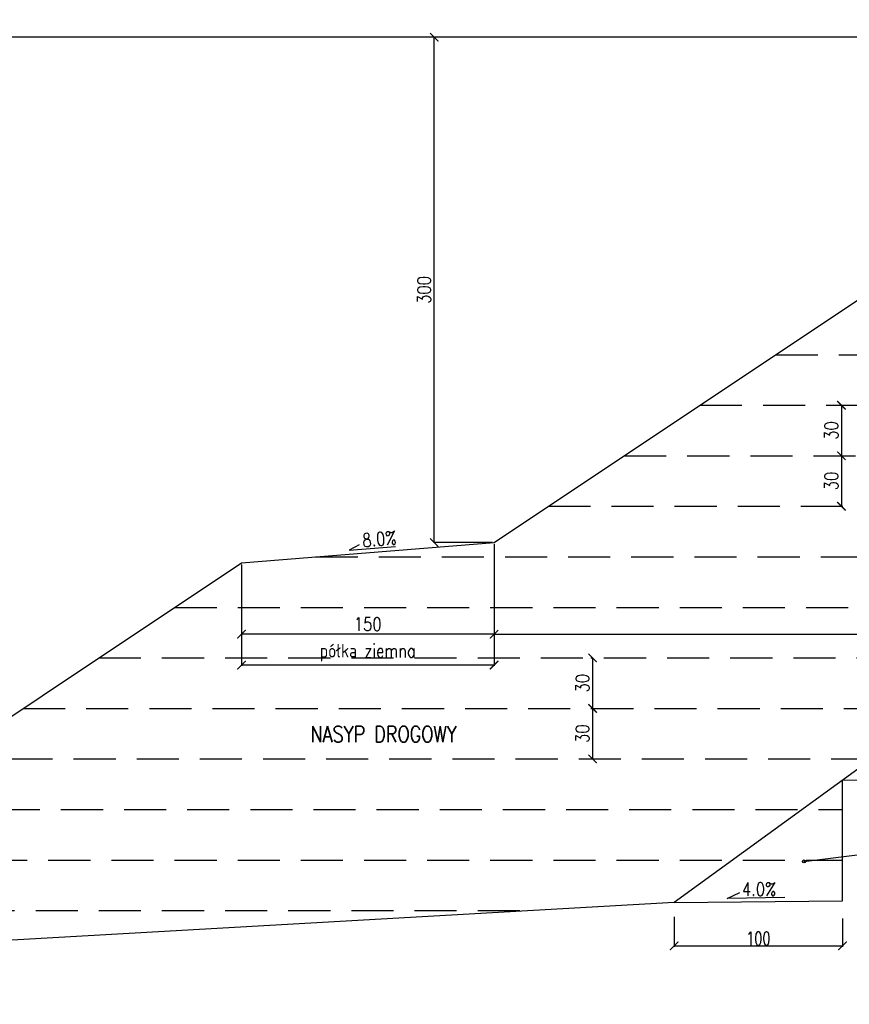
# Model space of a CAD drawing. Header units: metres. Extents: x 6562771 to 6588056, y 5578696 to 5581651.
# Tile 10 of 18: x 6570412 to 6570905, y 5580216 to 5580801. Entities that reach past the tile are written whole.
import ezdxf
from ezdxf.enums import TextEntityAlignment as Align

# ---------------------------------------------------------------- set-up
doc = ezdxf.new("R2010")
doc.units = ezdxf.units.M
doc.linetypes.add('HIDDEN', pattern=[0.375, 0.25, -0.125])
for name, color, linetype in [('0_50', 3, 'Continuous'), ('pkonstr-0_25', 1, 'Continuous'), ('pkonstr-0_50', 3, 'Continuous'), ('pkonstr-0_70', 4, 'Continuous'), ('pkonstr-istn', 14, 'Continuous'), ('pkonstr-opisy', 2, 'Continuous'), ('pkonstr-wymiary', 1, 'Continuous')]:
    doc.layers.add(name, color=color, linetype=linetype)
doc.styles.add('DIMTEXT', font='simplex.shx', dxfattribs={"width": 0.7})
doc.styles.add('Opisy', font='simplex.shx', dxfattribs={"width": 0.8})
doc.styles.add('wymiary', font='simplex.shx', dxfattribs={"width": 0.8})
doc.dimstyles.new('1000', dxfattribs={"dimtxt": 2, "dimasz": 1.5, "dimexe": 0.4, "dimexo": 1, "dimgap": 0.4, "dimtad": 1, "dimrnd": 0.01, "dimzin": 0, "dimdsep": 46, "dimtxsty": 'DIMTEXT', "dimblk": 'ARCHTICK', "dimcen": 0, "dimclrd": 256, "dimclre": 256, "dimclrt": 2, "dimadec": 5, "dimazin": 0, "dimtfac": 1, "dimtofl": 0, "dimtmove": 0, "dimatfit": 3, "dimfxl": 1, "dimtolj": 1, "dimtzin": 0, "dimlwd": -1, "dimlwe": -1, "dimarcsym": 0})
doc.dimstyles.new('ddd$0', dxfattribs={"dimtxt": 8, "dimasz": 5, "dimexe": 0.5, "dimexo": 1, "dimgap": 2, "dimtad": 1, "dimdec": 0, "dimzin": 0, "dimdsep": 46, "dimtxsty": 'wymiary', "dimblk": 'ARCHTICK', "dimcen": 0, "dimclrd": 256, "dimclre": 256, "dimclrt": 256, "dimadec": 0, "dimazin": 0, "dimtfac": 1, "dimtdec": 0, "dimtmove": 1, "dimatfit": 3, "dimldrblk": 'DOT', "dimfxl": 1, "dimtolj": 1, "dimtzin": 0, "dimlwd": -1, "dimlwe": -1, "dimarcsym": 0})

# ---------------------------------------------------------------- blocks, each defined once
blk = doc.blocks.new('_ArchTick')
at = {"color": 0, "linetype": 'ByBlock', "const_width": 0.15}
blk.add_lwpolyline([(-0.5, -0.5), (0.5, 0.5)], dxfattribs=at)
blk = doc.blocks.new('*D203')
at = {"layer": 'Defpoints', "color": 0, "transparency": 16777216}
for p in [(6570694.07, 5580490.15), (6570544.07, 5580478.15), (6570544.07, 5580435.73)]:
    blk.add_point(p, dxfattribs=at)
at = {"layer": 'pkonstr-wymiary', "transparency": 16777216}
for p, q in [((6570694.07, 5580489.15), (6570694.07, 5580435.23)), ((6570544.07, 5580477.15), (6570544.07, 5580435.23)), ((6570694.07, 5580435.73), (6570544.07, 5580435.73))]:
    blk.add_line(p, q, dxfattribs=at)
at = {"layer": 'pkonstr-wymiary', "transparency": 16777216, "xscale": 5, "yscale": 5, "zscale": 5, "rotation": 180}
blk.add_blockref('_ArchTick', (6570544.07, 5580435.73), dxfattribs=at)
at = {"layer": 'pkonstr-wymiary', "transparency": 16777216, "xscale": 5, "yscale": 5, "zscale": 5}
blk.add_blockref('_ArchTick', (6570694.07, 5580435.73), dxfattribs=at)
at = {"layer": 'pkonstr-wymiary', "transparency": 16777216, "insert": (6570619.07, 5580441.73), "char_height": 8, "attachment_point": 5, "style": 'wymiary'}
blk.add_mtext('\\A1;150', dxfattribs=at)
blk = doc.blocks.new('_Dot')
at = {"color": 0, "linetype": 'ByBlock', "lineweight": -2}
blk.add_line((-0.5, 0), (-1, 0), dxfattribs=at)
at = {"color": 0, "linetype": 'ByBlock', "const_width": 0.5}
blk.add_lwpolyline([(-0.25, 0, 1), (0.25, 0, 1)], format="xyb", close=True, dxfattribs=at)
blk = doc.blocks.new('*D204')
at = {"layer": 'Defpoints', "color": 0, "transparency": 16777216}
for p in [(6570658.53, 5580790.15), (6571144.04, 5580790.15), (6570694.07, 5580490.1)]:
    blk.add_point(p, dxfattribs=at)
at = {"layer": 'pkonstr-wymiary', "transparency": 16777216}
for p, q in [((6571143.04, 5580790.15), (6570658.03, 5580790.15)), ((6570658.53, 5580490.1), (6570658.53, 5580790.15)), ((6570693.07, 5580490.1), (6570658.03, 5580490.1))]:
    blk.add_line(p, q, dxfattribs=at)
at = {"layer": 'pkonstr-wymiary', "transparency": 16777216, "xscale": 5, "yscale": 5, "zscale": 5}
for p, rotation in [((6570658.53, 5580790.15), 90), ((6570658.53, 5580490.1), 270)]:
    blk.add_blockref('_ArchTick', p, dxfattribs=dict(at, rotation=rotation))
at = {"layer": 'pkonstr-wymiary', "transparency": 16777216, "insert": (6570652.53, 5580640.12), "char_height": 8, "attachment_point": 5, "rotation": 90, "style": 'wymiary'}
blk.add_mtext('\\A1;300', dxfattribs=at)
blk = doc.blocks.new('*D205')
at = {"layer": 'Defpoints', "color": 0, "transparency": 16777216}
for p in [(6571144.04, 5580790.15), (6570694.07, 5580490.15), (6571144.04, 5580435.73)]:
    blk.add_point(p, dxfattribs=at)
at = {"layer": 'pkonstr-wymiary', "transparency": 16777216}
for p, q in [((6571144.04, 5580789.15), (6571144.04, 5580435.23)), ((6570694.07, 5580489.15), (6570694.07, 5580435.23)), ((6570694.07, 5580435.73), (6571144.04, 5580435.73))]:
    blk.add_line(p, q, dxfattribs=at)
at = {"layer": 'pkonstr-wymiary', "transparency": 16777216, "xscale": 5, "yscale": 5, "zscale": 5, "rotation": 180}
blk.add_blockref('_ArchTick', (6570694.07, 5580435.73), dxfattribs=at)
at = {"layer": 'pkonstr-wymiary', "transparency": 16777216, "xscale": 5, "yscale": 5, "zscale": 5}
blk.add_blockref('_ArchTick', (6571144.04, 5580435.73), dxfattribs=at)
at = {"layer": 'pkonstr-wymiary', "transparency": 16777216, "insert": (6570919.06, 5580441.73), "char_height": 8, "attachment_point": 5, "style": 'wymiary'}
blk.add_mtext('\\A1;450', dxfattribs=at)
blk = doc.blocks.new('*D194')
at = {"layer": 'Defpoints', "color": 0, "transparency": 16777216}
for p in [(6570801.04, 5580268.93), (6570901.04, 5580267.92), (6570901.04, 5580250.7)]:
    blk.add_point(p, dxfattribs=at)
at = {"layer": 'pkonstr-wymiary', "transparency": 16777216}
for p, q in [((6570801.04, 5580267.93), (6570801.04, 5580250.2)), ((6570901.04, 5580266.92), (6570901.04, 5580250.2)), ((6570801.04, 5580250.7), (6570901.04, 5580250.7))]:
    blk.add_line(p, q, dxfattribs=at)
at = {"layer": 'pkonstr-wymiary', "transparency": 16777216, "xscale": 5, "yscale": 5, "zscale": 5, "rotation": 180}
blk.add_blockref('_ArchTick', (6570801.04, 5580250.7), dxfattribs=at)
at = {"layer": 'pkonstr-wymiary', "transparency": 16777216, "xscale": 5, "yscale": 5, "zscale": 5}
blk.add_blockref('_ArchTick', (6570901.04, 5580250.7), dxfattribs=at)
at = {"layer": 'pkonstr-wymiary', "color": 1, "transparency": 16777216, "insert": (6570851.04, 5580255.1), "char_height": 8, "attachment_point": 5, "style": 'DIMTEXT'}
blk.add_mtext('\\A1;100', dxfattribs=at)
blk = doc.blocks.new('*D196')
at = {"layer": 'Defpoints', "color": 0, "transparency": 16777216}
for p in [(6570752.57, 5580421.67), (6570752.57, 5580391.67), (6570752.57, 5580391.67)]:
    blk.add_point(p, dxfattribs=at)
at = {"layer": 'pkonstr-wymiary', "transparency": 16777216}
for p, q in [((6570751.57, 5580421.67), (6570752.07, 5580421.67)), ((6570752.57, 5580421.67), (6570752.57, 5580391.67)), ((6570751.57, 5580391.67), (6570752.07, 5580391.67))]:
    blk.add_line(p, q, dxfattribs=at)
at = {"layer": 'pkonstr-wymiary', "transparency": 16777216, "xscale": 5, "yscale": 5, "zscale": 5}
for p, rotation in [((6570752.57, 5580421.67), 90), ((6570752.57, 5580391.67), 270)]:
    blk.add_blockref('_ArchTick', p, dxfattribs=dict(at, rotation=rotation))
at = {"layer": 'pkonstr-wymiary', "transparency": 16777216, "insert": (6570746.57, 5580406.67), "char_height": 8, "attachment_point": 5, "rotation": 90, "style": 'wymiary'}
blk.add_mtext('\\A1;30', dxfattribs=at)
blk = doc.blocks.new('*D197')
at = {"layer": 'Defpoints', "color": 0, "transparency": 16777216}
for p in [(6570752.57, 5580391.67), (6570752.57, 5580361.67), (6570752.57, 5580361.67)]:
    blk.add_point(p, dxfattribs=at)
at = {"layer": 'pkonstr-wymiary', "transparency": 16777216}
for p, q in [((6570751.57, 5580391.67), (6570752.07, 5580391.67)), ((6570752.57, 5580391.67), (6570752.57, 5580361.67)), ((6570751.57, 5580361.67), (6570752.07, 5580361.67))]:
    blk.add_line(p, q, dxfattribs=at)
at = {"layer": 'pkonstr-wymiary', "transparency": 16777216, "xscale": 5, "yscale": 5, "zscale": 5}
for p, rotation in [((6570752.57, 5580391.67), 90), ((6570752.57, 5580361.67), 270)]:
    blk.add_blockref('_ArchTick', p, dxfattribs=dict(at, rotation=rotation))
at = {"layer": 'pkonstr-wymiary', "transparency": 16777216, "insert": (6570746.57, 5580376.67), "char_height": 8, "attachment_point": 5, "rotation": 90, "style": 'wymiary'}
blk.add_mtext('\\A1;30', dxfattribs=at)
blk = doc.blocks.new('*D198')
at = {"layer": 'Defpoints', "color": 0, "transparency": 16777216}
for p in [(6570900.38, 5580571.67), (6570900.38, 5580541.67), (6570900.38, 5580541.67)]:
    blk.add_point(p, dxfattribs=at)
at = {"layer": 'pkonstr-wymiary', "transparency": 16777216}
for p, q in [((6570899.38, 5580571.67), (6570899.88, 5580571.67)), ((6570900.38, 5580571.67), (6570900.38, 5580541.67)), ((6570899.38, 5580541.67), (6570899.88, 5580541.67))]:
    blk.add_line(p, q, dxfattribs=at)
at = {"layer": 'pkonstr-wymiary', "transparency": 16777216, "xscale": 5, "yscale": 5, "zscale": 5}
for p, rotation in [((6570900.38, 5580571.67), 90), ((6570900.38, 5580541.67), 270)]:
    blk.add_blockref('_ArchTick', p, dxfattribs=dict(at, rotation=rotation))
at = {"layer": 'pkonstr-wymiary', "transparency": 16777216, "insert": (6570894.38, 5580556.67), "char_height": 8, "attachment_point": 5, "rotation": 90, "style": 'wymiary'}
blk.add_mtext('\\A1;30', dxfattribs=at)
blk = doc.blocks.new('*D199')
at = {"layer": 'Defpoints', "color": 0, "transparency": 16777216}
for p in [(6570900.38, 5580541.67), (6570900.38, 5580511.67), (6570900.38, 5580511.67)]:
    blk.add_point(p, dxfattribs=at)
at = {"layer": 'pkonstr-wymiary', "transparency": 16777216}
for p, q in [((6570899.38, 5580541.67), (6570899.88, 5580541.67)), ((6570900.38, 5580541.67), (6570900.38, 5580511.67)), ((6570899.38, 5580511.67), (6570899.88, 5580511.67))]:
    blk.add_line(p, q, dxfattribs=at)
at = {"layer": 'pkonstr-wymiary', "transparency": 16777216, "xscale": 5, "yscale": 5, "zscale": 5}
for p, rotation in [((6570900.38, 5580541.67), 90), ((6570900.38, 5580511.67), 270)]:
    blk.add_blockref('_ArchTick', p, dxfattribs=dict(at, rotation=rotation))
at = {"layer": 'pkonstr-wymiary', "transparency": 16777216, "insert": (6570894.38, 5580526.67), "char_height": 8, "attachment_point": 5, "rotation": 90, "style": 'wymiary'}
blk.add_mtext('\\A1;30', dxfattribs=at)
blk = doc.blocks.new('*D202')
at = {"layer": 'Defpoints', "color": 0, "transparency": 16777216}
for p in [(6569981.7, 5580790.15), (6570851.57, 5580790.15), (6570189.37, 5580241.67)]:
    blk.add_point(p, dxfattribs=at)
at = {"layer": 'pkonstr-wymiary', "transparency": 16777216}
for p, q in [((6570850.57, 5580790.15), (6569981.2, 5580790.15)), ((6569981.7, 5580241.67), (6569981.7, 5580790.15)), ((6570188.37, 5580241.67), (6569981.2, 5580241.67))]:
    blk.add_line(p, q, dxfattribs=at)
at = {"layer": 'pkonstr-wymiary', "transparency": 16777216, "xscale": 5, "yscale": 5, "zscale": 5}
for p, rotation in [((6569981.7, 5580790.15), 90), ((6569981.7, 5580241.67), 270)]:
    blk.add_blockref('_ArchTick', p, dxfattribs=dict(at, rotation=rotation))
at = {"layer": 'pkonstr-wymiary', "transparency": 16777216, "insert": (6569975.7, 5580515.91), "char_height": 8, "attachment_point": 5, "rotation": 90, "style": 'wymiary'}
blk.add_mtext('\\A1;max 600', dxfattribs=at)
blk = doc.blocks.new('*D241')
at = {"layer": 'Defpoints', "color": 0, "transparency": 16777216}
for p in [(6570694.07, 5580471.8), (6570544.07, 5580459.8), (6570544.07, 5580417.38)]:
    blk.add_point(p, dxfattribs=at)
at = {"layer": 'pkonstr-wymiary', "transparency": 16777216}
for p, q in [((6570694.07, 5580470.8), (6570694.07, 5580416.88)), ((6570544.07, 5580458.8), (6570544.07, 5580416.88)), ((6570694.07, 5580417.38), (6570544.07, 5580417.38))]:
    blk.add_line(p, q, dxfattribs=at)
at = {"layer": 'pkonstr-wymiary', "transparency": 16777216, "xscale": 5, "yscale": 5, "zscale": 5, "rotation": 180}
blk.add_blockref('_ArchTick', (6570544.07, 5580417.38), dxfattribs=at)
at = {"layer": 'pkonstr-wymiary', "transparency": 16777216, "xscale": 5, "yscale": 5, "zscale": 5}
blk.add_blockref('_ArchTick', (6570694.07, 5580417.38), dxfattribs=at)
at = {"layer": 'pkonstr-wymiary', "transparency": 16777216, "insert": (6570619.07, 5580424.71), "char_height": 8, "attachment_point": 5, "style": 'wymiary'}
blk.add_mtext('\\A1;półka ziemna', dxfattribs=at)

msp = doc.modelspace()

# ---------------------------------------------------------------- linework, layer by layer
at = {"layer": '0_50', "color": 7, "linetype": 'HIDDEN', "ltscale": 100}
for points in [[(6570861.32, 5580601.67), (6571301.04, 5580601.67)], [(6570816.32, 5580571.67), (6571301.04, 5580571.67)], [(6570771.32, 5580541.67), (6571201.04, 5580541.67)], [(6570726.31, 5580511.67), (6571201.04, 5580511.67)], [(6570588.09, 5580481.67), (6571101.04, 5580481.67)], [(6570504.35, 5580451.67), (6571101.04, 5580451.67)], [(6570459.35, 5580421.67), (6571001.04, 5580421.67)], [(6570414.36, 5580391.67), (6571001.04, 5580391.67)], [(6570369.36, 5580361.67), (6571001.04, 5580361.67)], [(6570324.36, 5580331.67), (6570901.04, 5580331.67)], [(6570279.36, 5580301.67), (6570901.04, 5580301.67)], [(6570234.36, 5580271.67), (6570715.64, 5580271.67)]]:
    msp.add_lwpolyline(points, dxfattribs=at)
at = {"layer": 'pkonstr-0_25'}
for points in [[(6570613.94, 5580488.82), (6570608.06, 5580485.56), (6570635.47, 5580487.76)], [(6570866.82, 5580279.44), (6570832.46, 5580278.76), (6570840.04, 5580282.38)]]:
    msp.add_lwpolyline(points, dxfattribs=at)
at = {"layer": 'pkonstr-0_50'}
for points in [[(6570189.37, 5580241.67), (6570544.07, 5580478.15), (6570694.07, 5580490.15), (6571144.04, 5580790.15)], [(6570801.04, 5580276.53), (6570801.04, 5580276.54), (6570901.04, 5580277.54), (6570901.04, 5580349.1), (6571001.04, 5580350.1), (6571001.04, 5580421.67), (6571001.04, 5580421.67), (6571001.04, 5580421.67), (6571001.04, 5580421.67), (6571001.04, 5580421.67), (6571101.04, 5580422.67), (6571101.04, 5580494.23), (6571201.04, 5580495.23), (6571201.04, 5580566.8), (6571301.04, 5580567.8), (6571301.04, 5580639.37), (6571401.04, 5580640.37), (6571401.04, 5580711.94), (6571501.04, 5580712.94), (6571504.04, 5580754.51)]]:
    msp.add_lwpolyline(points, dxfattribs=at)
at = {"layer": 'pkonstr-0_70', "color": 4}
msp.add_circle((6570878.1, 5580300.86), 0.869, dxfattribs=at)
at = {"layer": 'pkonstr-istn', "flags": 128}
msp.add_lwpolyline([(6573545.41, 5580381.13), (6573096.12, 5580389.19), (6572504.05, 5580783.91), (6572344.05, 5580793.51), (6571994.05, 5580800.57), (6571644.05, 5580793.51), (6571501.04, 5580784.51), (6570801.05, 5580276.54), (6569739.31, 5580216.01)], dxfattribs=at)
at = {"layer": 'pkonstr-wymiary'}
msp.add_lwpolyline([(6570878.1, 5580300.86), (6570986.02, 5580314.19), (6571057.45, 5580314.19)], dxfattribs=at)

# ---------------------------------------------------------------- texts
at = {"layer": 'pkonstr-opisy', "style": 'Opisy', "width": 0.8}
for s, rotation, p in [('8.0%%%', 5, (6570626.27, 5580488.29)), ('4.0%%%', 360, (6570851.47, 5580280.35))]:
    msp.add_text(s, height=8, rotation=rotation, dxfattribs=at).set_placement(p, align=Align.CENTER)
at = {"layer": 'pkonstr-opisy', "color": 4, "lineweight": 30, "insert": (6570585.05, 5580376.44), "char_height": 9.6, "attachment_point": 4, "style": 'Opisy'}
msp.add_mtext('NASYP DROGOWY', dxfattribs=at)

# ---------------------------------------------------------------- dimensions: what is measured, and where the dimension line sits
at = {"layer": 'pkonstr-wymiary'}
dim = msp.add_linear_dim(base=(6569981.7, 5580790.15), p1=(6570189.37, 5580241.67), p2=(6570851.57, 5580790.15), angle=90, text='max 600', dimstyle='ddd$0', dxfattribs=at)
dim.commit()
dim.dimension.update_dxf_attribs({"geometry": '*D202', "text_midpoint": (6569975.7, 5580515.91)})
for base, p1, p2, picture, middle in [((6570658.53, 5580790.15), (6570694.07, 5580490.1), (6571144.04, 5580790.15), '*D204', (6570652.53, 5580640.12)), ((6570900.38, 5580541.67), (6570900.38, 5580571.67), (6570900.38, 5580541.67), '*D198', (6570894.38, 5580556.67)), ((6570900.38, 5580511.67), (6570900.38, 5580541.67), (6570900.38, 5580511.67), '*D199', (6570894.38, 5580526.67)), ((6570752.57, 5580391.67), (6570752.57, 5580421.67), (6570752.57, 5580391.67), '*D196', (6570746.57, 5580406.67)), ((6570752.57, 5580361.67), (6570752.57, 5580391.67), (6570752.57, 5580361.67), '*D197', (6570746.57, 5580376.67))]:
    dim = msp.add_linear_dim(base=base, p1=p1, p2=p2, angle=90, dimstyle='ddd$0', dxfattribs=at)
    dim.commit()
    dim.dimension.update_dxf_attribs({"geometry": picture, "text_midpoint": middle})
for base, p2, picture, middle in [((6571144.04, 5580435.73), (6571144.04, 5580790.15), '*D205', (6570919.06, 5580441.73)), ((6570544.07, 5580435.73), (6570544.07, 5580478.15), '*D203', (6570619.07, 5580441.73))]:
    dim = msp.add_linear_dim(base=base, p1=(6570694.07, 5580490.15), p2=p2, dimstyle='ddd$0', dxfattribs=at)
    dim.commit()
    dim.dimension.update_dxf_attribs({"geometry": picture, "text_midpoint": middle})
dim = msp.add_linear_dim(base=(6570544.07, 5580417.38), p1=(6570694.07, 5580471.8), p2=(6570544.07, 5580459.8), text='półka ziemna', dimstyle='ddd$0', dxfattribs=at)
dim.commit()
dim.dimension.update_dxf_attribs({"geometry": '*D241', "text_midpoint": (6570619.07, 5580424.71)})
dim = msp.add_linear_dim(base=(6570901.04, 5580250.7), p1=(6570801.04, 5580268.93), p2=(6570901.04, 5580267.92), dimstyle='1000', override={"dimtxt": 8, "dimasz": 5, "dimexe": 0.5, "dimdec": 0, "dimclrt": 1}, dxfattribs=at)
dim.commit()
dim.dimension.update_dxf_attribs({"geometry": '*D194', "text_midpoint": (6570851.04, 5580255.1)})

doc.saveas('drawing.dxf')
